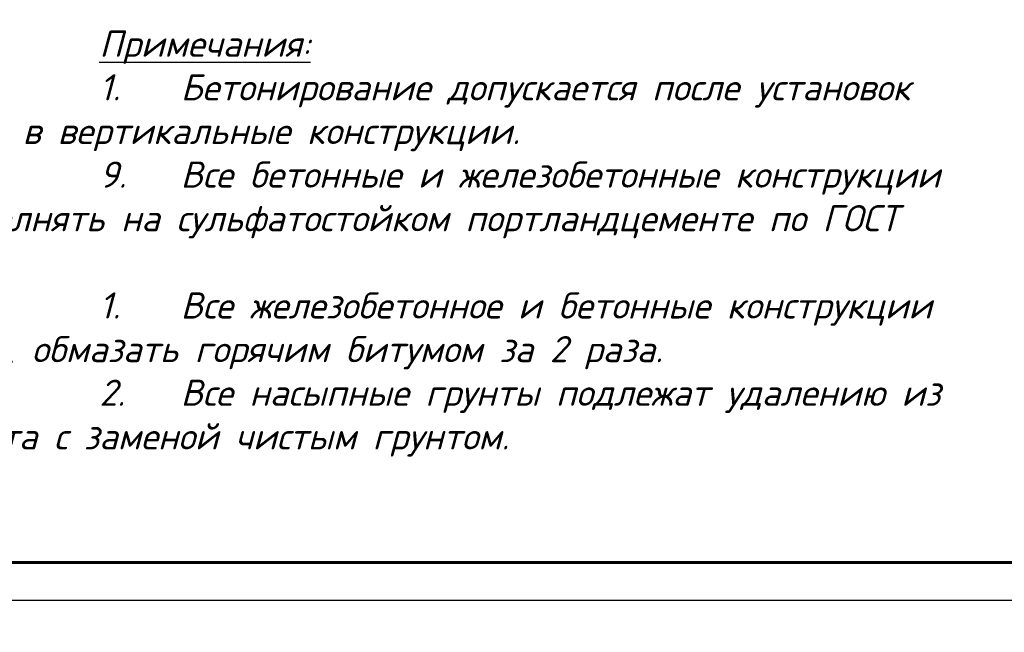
# Model space of a CAD drawing. Header units: millimetres. Extents: x 494616 to 29467618, y -815866 to -785734.
# Tile 6 of 21: x 609359 to 622523, y -815866 to -807673. Entities that reach past the tile are written whole.
import ezdxf
from ezdxf.enums import TextEntityAlignment as Align

# ---------------------------------------------------------------- set-up
doc = ezdxf.new("R2010")
doc.units = ezdxf.units.MM
doc.layers.add('RAZMER', color=5, linetype='Continuous')
doc.layers.add('текст', color=7, linetype='Continuous', lineweight=25)
doc.styles.add('GOST 2.304', font='CS_Gost2304.shx', dxfattribs={"oblique": 15})
doc.styles.add('ISOCPEUR', font='isocpeui.ttf')
doc.styles.add('ГОСТ 300', font='isocpeui.ttf', dxfattribs={"height": 250})

# ---------------------------------------------------------------- blocks, each defined once
blk = doc.blocks.new('*U867')
at = {"color": 0, "linetype": 'Continuous', "lineweight": -2}
blk.add_lwpolyline([(-541.8069128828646, 4.06e-14), (0, 0), (0, 297), (-541.8069128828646, 297), (-541.8069128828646, 4.06e-14)], dxfattribs=at)
at = {"color": 13, "linetype": 'Continuous', "lineweight": 60}
blk.add_lwpolyline([(-521.8069128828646, 5.000000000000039), (-5, 5), (-5, 292), (-521.8069128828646, 292.0000000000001), (-521.8069128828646, 5.000000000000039)], dxfattribs=at)
at = {"color": 0, "linetype": 'Continuous', "lineweight": -2, "style": 'GOST 2.304', "oblique": 15}
for tag, p in [('ДАТА_С7', (-532.6068478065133, 275.6012114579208)), ('ДАТА_С8', (-527.6068478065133, 275.6012114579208)), ('ДАТА_С9', (-522.6068478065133, 275.6012114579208)), ('ФАМИЛИЯ_С7', (-532.6068478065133, 240.6012114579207)), ('ФАМИЛИЯ_С8', (-527.6068478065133, 240.6012114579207)), ('ФАМИЛИЯ_С9', (-522.6068478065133, 240.6012114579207)), ('ДОЛЖНОСТЬ_С7', (-532.6068478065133, 220.6012114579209)), ('ДОЛЖНОСТЬ_С8', (-527.6068478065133, 220.6012114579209)), ('ДОЛЖНОСТЬ_С9', (-522.6068478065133, 220.6012114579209)), ('ДАТА_С4', (-532.6068478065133, 210.6012114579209)), ('ДАТА_С5', (-527.6068478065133, 210.6012114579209)), ('ДАТА_С6', (-522.6068478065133, 210.6012114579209)), ('ФАМИЛИЯ_С4', (-532.6068478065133, 175.6012114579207)), ('ФАМИЛИЯ_С5', (-527.6068478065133, 175.6012114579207)), ('ФАМИЛИЯ_С6', (-522.6068478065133, 175.6012114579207)), ('ДОЛЖНОСТЬ_С4', (-532.6068478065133, 155.6012114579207)), ('ДОЛЖНОСТЬ_С5', (-527.6068478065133, 155.6012114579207)), ('ДОЛЖНОСТЬ_С6', (-522.6068478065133, 155.6012114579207)), ('ДАТА_С1', (-532.6068478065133, 145.6012114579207)), ('ДАТА_С2', (-527.6068478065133, 145.6012114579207)), ('ДАТА_С3', (-522.6068478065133, 145.6012114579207)), ('ФАМИЛИЯ_С1', (-532.6068478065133, 110.6012114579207)), ('ФАМИЛИЯ_С2', (-527.6068478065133, 110.6012114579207)), ('ФАМИЛИЯ_С3', (-522.6068478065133, 110.6012114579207)), ('ДОЛЖНОСТЬ_С1', (-532.6068478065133, 90.60121145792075)), ('ДОЛЖНОСТЬ_С2', (-527.6068478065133, 90.60121145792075)), ('ДОЛЖНОСТЬ_С3', (-522.6068478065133, 90.60121145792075))]:
    blk.add_attdef(tag, p, '', height=2.5, rotation=90, dxfattribs=at)
for tag, p in [('ИЗМЕНЕНИЕ4', (-185, 55.94805830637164)), ('УЧАСТОК4', (-175, 55.94805830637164)), ('ЛИСТ4', (-164.9999999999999, 55.94805830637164)), ('ДОК4', (-155, 55.94805830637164)), ('ИЗМЕНЕНИЕ3', (-185, 50.94805830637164)), ('УЧАСТОК3', (-175, 50.94805830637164)), ('ЛИСТ3', (-164.9999999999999, 50.94805830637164)), ('ДОК3', (-155, 50.94805830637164)), ('ИЗМЕНЕНИЕ2', (-185, 45.94805830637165)), ('УЧАСТОК2', (-175, 45.94805830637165)), ('ЛИСТ2', (-164.9999999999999, 45.94805830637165)), ('ДОК2', (-155, 45.94805830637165)), ('НАИМЕНОВАНИЕ1', (-66.5665370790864, 45.5362400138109)), ('ИЗМЕНЕНИЕ1', (-185, 40.94805830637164)), ('УЧАСТОК1', (-175, 40.94805830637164)), ('ЛИСТ1', (-164.9999999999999, 40.94805830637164)), ('ДОК1', (-155, 40.94805830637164)), ('НАИМЕНОВАНИЕ2', (-66.5665370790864, 41.18304878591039)), ('НАИМЕНОВАНИЕ3', (-66.5665370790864, 36.9403635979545)), ('СООРУЖЕНИЕ1', (-89.86258944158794, 30.34530795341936)), ('СООРУЖЕНИЕ2', (-89.86258944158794, 25.99211672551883)), ('СООРУЖЕНИЕ3', (-89.86258944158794, 21.74943153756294)), ('НАИМЕНОВАНИЕ_ЛИСТА1', (-90.35824997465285, 15.31949545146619)), ('НАИМЕНОВАНИЕ_ЛИСТА2', (-90.35824997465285, 10.96630422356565)), ('НАИМЕНОВАНИЕ_ЛИСТА3', (-90.35824997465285, 6.723619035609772))]:
    blk.add_attdef(tag, text='', height=2.5, dxfattribs=at).set_placement(p, align=Align.CENTER)
at = {"color": 0, "linetype": 'Continuous', "lineweight": -2, "style": 'GOST 2.304', "oblique": 15, "flags": 8}
for tag, p in [('ДАТА10', (-130.0710785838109, 55.82783218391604)), ('ДАТА9', (-130.0710785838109, 50.82783218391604)), ('ДАТА8', (-130.0710785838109, 45.82783218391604)), ('ДАТА7', (-130.0710785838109, 40.82783218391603)), ('ДАТА6', (-130.0710785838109, 30.82783218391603)), ('ДАТА5', (-130.0710785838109, 25.82783218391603)), ('ДАТА4', (-130.0710785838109, 20.82783218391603)), ('ДАТА3', (-130.0710785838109, 15.82783218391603)), ('ДАТА2', (-130.0710785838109, 10.82783218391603)), ('ДАТА1', (-130.0710785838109, 5.827832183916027))]:
    blk.add_attdef(tag, text='', height=2.5, dxfattribs=at).set_placement(p, align=Align.CENTER)
at = {"color": 0, "linetype": 'Continuous', "lineweight": -2, "style": 'GOST 2.304', "oblique": 15}
blk.add_attdef('!ШИФР', text='', height=5, dxfattribs=at).set_placement((-60.28845429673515, 52.74566402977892), align=Align.RIGHT)
for tag, p, height in [('!РАЗДЕЛ', (-60.07441703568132, 52.74566402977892), 5), ('ДОЛЖНОСТЬ6', (-188.9475421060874, 30.94805830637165), 2.5), ('ФАМИЛИЯ6', (-168.9475421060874, 30.94805830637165), 2.5), ('ДОЛЖНОСТЬ5', (-188.9475421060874, 25.94805830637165), 2.5), ('ФАМИЛИЯ5', (-168.9475421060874, 25.94805830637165), 2.5), ('ДОЛЖНОСТЬ4', (-188.9475421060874, 20.94805830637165), 2.5), ('ФАМИЛИЯ4', (-168.9475421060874, 20.94805830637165), 2.5), ('ДОЛЖНОСТЬ3', (-188.9475421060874, 15.94805830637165), 2.5), ('ФАМИЛИЯ3', (-168.9475421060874, 15.94805830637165), 2.5), ('ДОЛЖНОСТЬ2', (-188.9475421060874, 10.94805830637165), 2.5), ('ФАМИЛИЯ2', (-168.9475421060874, 10.94805830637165), 2.5), ('ДОЛЖНОСТЬ1', (-188.9475421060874, 5.948058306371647), 2.5), ('ФАМИЛИЯ1', (-168.9475421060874, 5.948058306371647), 2.5)]:
    blk.add_attdef(tag, p, '', height=height, dxfattribs=at)
for tag, p in [('!СТАДИЯ', (-47.45736202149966, 25)), ('!НОМЕР', (-32.5, 25)), ('КОЛИЧЕСТВО_ЛИСТОВ', (-15, 25)), ('КОЛИЧЕСТВО_ЛИСТОВ', (-19.2879082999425, 13.01081499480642))]:
    blk.add_attdef(tag, text='', height=2.5, dxfattribs=at).set_placement(p, align=Align.MIDDLE_CENTER)
at = {"color": 0, "linetype": 'Continuous', "lineweight": -2, "style": 'GOST 2.304', "oblique": 15, "flags": 8}
blk.add_attdef('!ФОРМАТ', (-19.5, 1.25), '', height=2.5, dxfattribs=at)
blk = doc.blocks.new('sdfbee333')
at = {"ltscale": 100, "insert": (-3261.15485250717, 2820.84473596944), "char_height": 250, "width": 11326.71597886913, "attachment_point": 1, "line_spacing_factor": 0.8625980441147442, "style": 'ГОСТ 300'}
blk.add_mtext("\\pi1966.0095;Toshkent viloyati, Qibray tumani, Ma'rifat MFY, \\P\\pi1357.77087;Qoramurt ko'chasida 50 o'rinli “Xospis” binosini qurish \\P\\pi2970.74435;(qo'shimcha ishlar va o'zgarishlar) ", dxfattribs=at)
at = {"ltscale": 100, "insert": (3139.984045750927, -205.5943222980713), "char_height": 250, "width": 6095.634500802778, "attachment_point": 1, "style": 'ГОСТ 300'}
blk.add_mtext('\\pi2772.81725;{\\fISOCPEUR|b0|i0|c204|p34;ООО \\P\\pi1972.81725;"MAX ACTIVE" \\P\\pi2185.31725;г. Ташкент}', dxfattribs=at)

msp = doc.modelspace()

# ---------------------------------------------------------------- block references
msp.add_blockref('sdfbee333', (576337.5104170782, -813434.2063118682))
at = {"layer": 'RAZMER', "xscale": 100, "yscale": 100, "zscale": 100}
msp.add_blockref('*U867', (641853.4708073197, -815434.2063118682), dxfattribs=at)

# ---------------------------------------------------------------- texts
at = {"layer": 'текст', "insert": (603111.1845187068, -807819.5100643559), "char_height": 350, "attachment_point": 1, "style": 'ISOCPEUR'}
msp.add_mtext_dynamic_manual_height_columns('\\pi7312.2;{\\LПримечания:\\P\\pi-1050,l1050,t1050;}1.^IБетонирование допускается после установок всех выпускаемых стержней в вертикальные конструкции.\\P9.^IВсе бетонные и железобетонные конструкции находящиеся в грунте выполнять на сульфатостойком портландцементе по ГОСТ 22266-94 марки W4.\\P1.^IВсе железобетонное и бетонные конструкции соприкасающиеся с грунтом, обмазать горячим битумом за 2 раза.\\P2.^IВсе насыпные грунты подлежат удалению из - под основания фундамента с заменой чистым грунтом.', width=18510.45346125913, gutter_width=0, heights=[8968.662619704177], dxfattribs=at)

doc.saveas('drawing.dxf')
